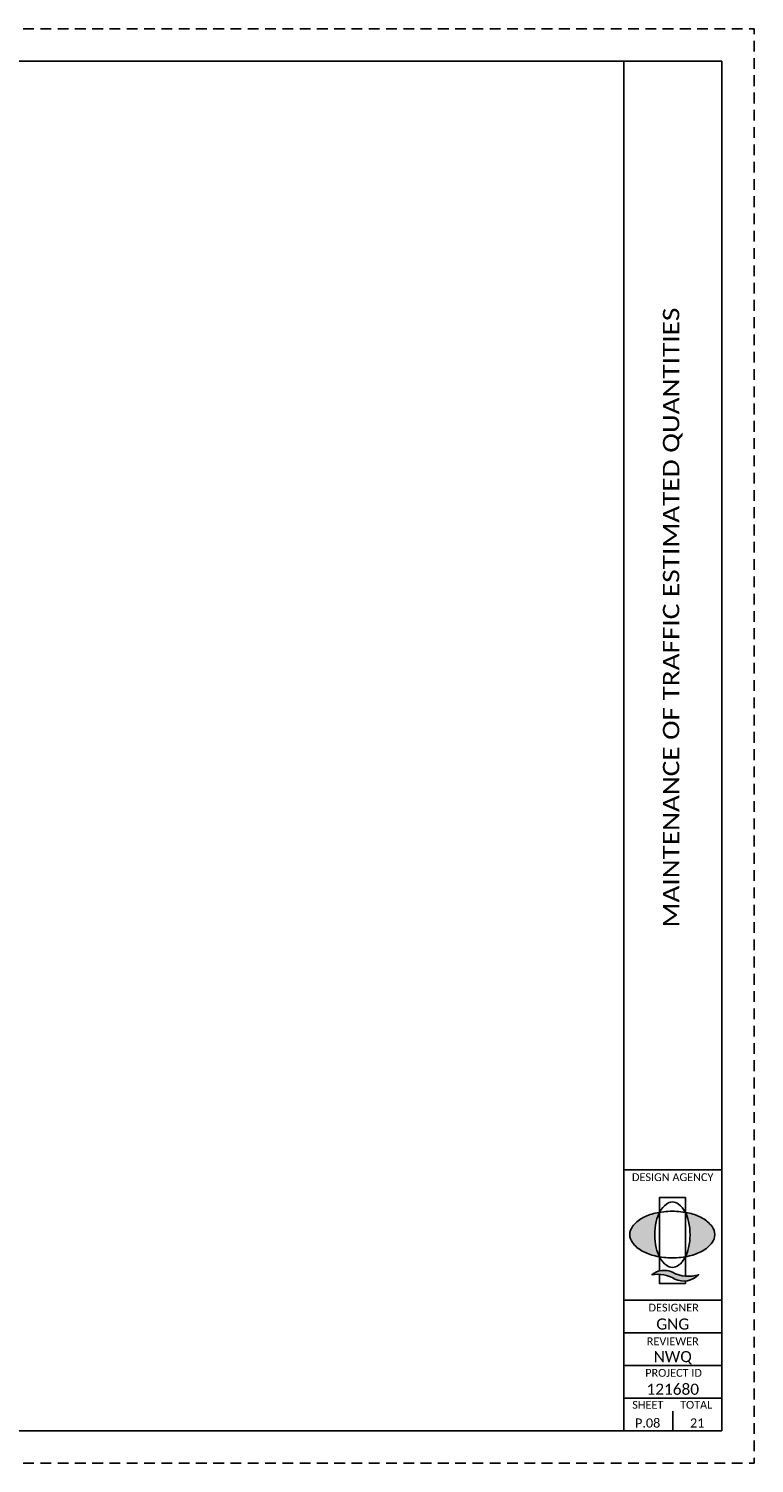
# Paper-space layout 'Layout1 (2)' of a CAD drawing. Header units: feet. Extents: x 0 to 34, y 0 to 22.
# Tile 3 of 3: x 22.9 to 34, y 0 to 22. Entities that reach past the tile are written whole.
import ezdxf
from ezdxf.enums import TextEntityAlignment as Align

# ---------------------------------------------------------------- set-up
doc = ezdxf.new("R2010")
doc.units = ezdxf.units.FT
doc.header["$MEASUREMENT"] = 0
doc.linetypes.add('OhDOT_USTN3', pattern=[0.22, 0.165, -0.055])
for name, color, linetype in [('SH_Border', 7, 'Continuous'), ('SH_Cut_Line', 7, 'OhDOT_USTN3'), ('SH_Data', 7, 'Continuous'), ('SH_Hatch', 14, 'Continuous'), ('SH_TextM', 7, 'Continuous')]:
    doc.layers.add(name, color=color, linetype=linetype)
doc.styles.add('Font 70-Main Title', font='calibri.ttf', dxfattribs={"width": 1.15, "height": 0.25})
doc.styles.add('Straight Minimum (0.12) Font 30', font='calibri.ttf', dxfattribs={"height": 0.12})
doc.styles.add('Straight-Normal', font='calibri.ttf', dxfattribs={"height": 0.14})
doc.styles.add('Straight-Sub Title', font='calibri.ttf', dxfattribs={"height": 0.17})

# ---------------------------------------------------------------- blocks, each defined once
blk = doc.blocks.new('A$C1697e795')
at = {"layer": 'SH_Hatch'}
for points in [[(-0.1098, 0.0898, -0.0615), (-0.0881, 0.1507), (-0.0881, 0.1523, 0.014092), (-0.1171, 0.1465, 0.069705), (-0.2053, 0.1131, 0.105975), (-0.2716, 0.0557, 0.163104), (-0.29, 0.0008, 0.163049), (-0.2716, -0.0541, 0.105975), (-0.2053, -0.1115, 0.069705), (-0.1171, -0.145, 0.014089), (-0.0881, -0.1507, -0.061487), (-0.1098, -0.0898, -0.054987), (-0.1197, 0, -0.054987)], [(0.1108, 0.0898, 0.0615), (0.0891, 0.1507), (0.0891, 0.1523, -0.014092), (0.1182, 0.1465, -0.069705), (0.2063, 0.1131, -0.105975), (0.2727, 0.0557, -0.163104), (0.2911, 0.0008, -0.163049), (0.2727, -0.0541, -0.105975), (0.2063, -0.1115, -0.069705), (0.1182, -0.145, -0.014089), (0.0891, -0.1507, 0.061487), (0.1108, -0.0898, 0.054987), (0.1207, 0, 0.054987)], [(0.0015, -0.2566, 0.297692), (-0.1396, -0.2731, -0.180432), (0.0164, -0.3024, 0.32264), (0.179, -0.273, -0.20237)]]:
    blk.add_hatch(color=256, dxfattribs=at).paths.add_polyline_path(points)
at = {"layer": 'SH_TextM'}
for points in [[(0.1106, -0.0898, 0.054987), (0.1206, 0, 0.054987), (0.1106, 0.0898, 0.0688), (0.0854, 0.1575, 0.105699), (0.0418, 0.2087, 0.165247), (0.0004, 0.2228, 0.165247), (-0.0409, 0.2087, 0.105699), (-0.0845, 0.1575, 0.0688), (-0.1098, 0.0898, 0.054987), (-0.1197, 0, 0.054987), (-0.1098, -0.0898, 0.0688), (-0.0845, -0.1575, 0.105699), (-0.0409, -0.2087, 0.165247), (0.0004, -0.2228, 0.165247), (0.0418, -0.2087, 0.105699), (0.0854, -0.1575, 0.0688)], [(-0.2053, -0.1115, 0.069705), (-0.1171, -0.145, 0.055931), (-0.0006, -0.158, 0.055931), (0.1159, -0.145, 0.069705), (0.2041, -0.1115, 0.105975), (0.2705, -0.0541, 0.163076), (0.2889, 0.0008, 0.163076), (0.2705, 0.0557, 0.105975), (0.2041, 0.1131, 0.069705), (0.1159, 0.1465, 0.055931), (-0.0006, 0.1596, 0.055931), (-0.1171, 0.1465, 0.069705), (-0.2053, 0.1131, 0.105975), (-0.2716, 0.0557, 0.163076), (-0.29, 0.0008, 0.163076), (-0.2716, -0.0541, 0.105975)], [(0.0164, -0.3024, 0.180432), (-0.1396, -0.2731, -0.297692), (0.0015, -0.2566, 0.20237), (0.179, -0.273, -0.32264)]]:
    blk.add_lwpolyline(points, format="xyb", close=True, dxfattribs=at)
for points in [[(-0.0881, -0.2469), (-0.0881, 0.2529), (0.0891, 0.2529), (0.0891, -0.2828)], [(0.0891, -0.3157), (0.0891, -0.332), (-0.0881, -0.332), (-0.0881, -0.2701)]]:
    blk.add_lwpolyline(points, dxfattribs=at)

psp = doc.layouts.new('Layout1 (2)')

# ---------------------------------------------------------------- linework, layer by layer
at = {"layer": 'SH_Border', "linetype": 'Continuous', "flags": 128}
psp.add_lwpolyline([(0.5, 21.5), (33.5, 21.5), (33.5, 0.5), (0.5, 0.5), (0.5, 21.5)], close=True, dxfattribs=at)
for points in [[(32, 21.5), (32, 0.5)], [(32, 4.5), (33.5, 4.5)], [(32, 2.5), (33.5, 2.5)], [(32, 2), (33.5, 2)], [(32, 1.5), (33.5, 1.5)], [(32, 1), (33.5, 1)]]:
    psp.add_lwpolyline(points, dxfattribs=at)
at = {"layer": 'SH_Border'}
psp.add_lwpolyline([(32.75, 0.8), (32.75, 0.5)], dxfattribs=at)
at = {"layer": 'SH_Cut_Line', "color": 7, "linetype": 'OhDOT_USTN3', "flags": 128}
psp.add_lwpolyline([(0, 0), (34, 0), (34, 22), (0, 22), (0, 0)], close=True, dxfattribs=at)

# ---------------------------------------------------------------- block references
at = {"layer": 'SH_Border', "xscale": 2.25, "yscale": 2.25, "zscale": 2.25}
psp.add_blockref('A$C1697e795', (32.744, 3.506), dxfattribs=at)

# ---------------------------------------------------------------- texts
at = {"layer": 'SH_Data', "style": 'Straight-Sub Title'}
for s, p in [('GNG', (32.75, 2)), ('NWQ', (32.75, 1.5)), ('121680', (32.75, 1))]:
    psp.add_text(s, height=0.17, dxfattribs=at).set_placement(p, align=Align.BOTTOM_CENTER)
at = {"layer": 'SH_Data', "style": 'Straight-Normal'}
for s, p in [('P.08', (32.365, 0.548)), ('21', (33.125, 0.549))]:
    psp.add_text(s, height=0.14, dxfattribs=at).set_placement(p, align=Align.CENTER)
at = {"layer": 'SH_Data', "insert": (32.75, 12.969), "char_height": 0.25, "attachment_point": 5, "rotation": 90, "style": 'Font 70-Main Title'}
psp.add_mtext('MAINTENANCE OF TRAFFIC ESTIMATED QUANTITIES', dxfattribs=at)
at = {"layer": 'SH_Data', "char_height": 0.12, "style": 'Straight Minimum (0.12) Font 30'}
for s, insert, width, attachment_point in [('DESIGN AGENCY', (32.124, 4.448), 1.94049, 1), ('DESIGNER', (32.378, 2.448), 1.0279, 1), ('REVIEWER', (32.75, 1.931), 1.0279, 2), ('PROJECT ID', (32.328, 1.447), 1.27835, 1), ('SHEET', (32.129, 0.957), 1.0279, 1), ('TOTAL', (32.862, 0.957), 1.0279, 1)]:
    psp.add_mtext(s, dxfattribs=dict(at, insert=insert, width=width, attachment_point=attachment_point))

doc.saveas('drawing.dxf')
